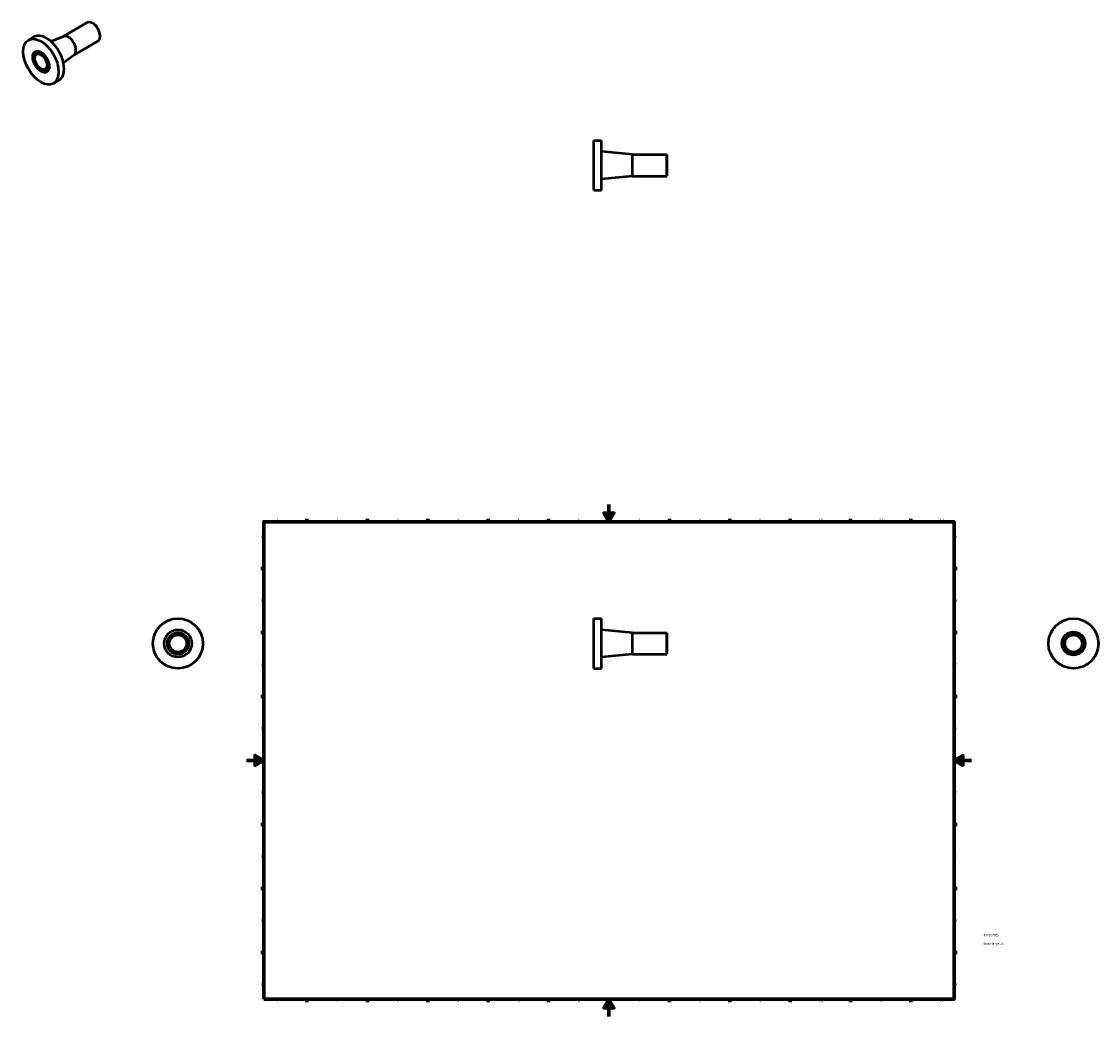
# Model space of a CAD drawing. Header units: millimetres. Extents: x -261 to 988, y -1011 to 1154.
# Tile 3 of 3: x -261 to 988, y 0 to 1154. Entities that reach past the tile are written whole.
import ezdxf

# ---------------------------------------------------------------- set-up
doc = ezdxf.new("R2010")
doc.units = ezdxf.units.MM
for name, color, linetype, lineweight in [('Border (ANSI)', 7, 'Continuous', 70), ('Title (ISO)', 7, 'Continuous', 50), ('Visible (ANSI)', 7, 'Continuous', 50)]:
    doc.layers.add(name, color=color, linetype=linetype, lineweight=lineweight)
doc.styles.add('Note Text (ANSI)', font='tahoma.ttf')
doc.styles.add('Note Text (ISO)', font='tahoma.ttf')

# ---------------------------------------------------------------- blocks, each defined once
blk = doc.blocks.new('Borders Default Border')
at = {"layer": 'Border (ANSI)'}
for p, q in [((70.1, 574), (70.1, 577.4)), ((140.2, 574), (140.2, 577.4)), ((210.2, 574), (210.2, 577.4)), ((280.3, 574), (280.3, 577.4)), ((350.4, 574), (350.4, 577.4)), ((490.6, 574), (490.6, 577.4)), ((560.7, 574), (560.7, 577.4)), ((630.8, 574), (630.8, 577.4)), ((700.8, 574), (700.8, 577.4)), ((770.9, 574), (770.9, 577.4)), ((20, 519.7), (16.6, 519.7)), ((821, 519.7), (824.4, 519.7)), ((20, 445.5), (16.6, 445.5)), ((821, 445.5), (824.4, 445.5)), ((20, 371.2), (16.6, 371.2)), ((821, 371.2), (824.4, 371.2)), ((20, 222.7), (16.6, 222.7)), ((821, 222.7), (824.4, 222.7)), ((20, 148.5), (16.6, 148.5)), ((821, 148.5), (824.4, 148.5)), ((20, 74.3), (16.6, 74.3)), ((821, 74.3), (824.4, 74.3)), ((70.1, 20), (70.1, 16.6)), ((140.2, 20), (140.2, 16.6)), ((210.2, 20), (210.2, 16.6)), ((280.3, 20), (280.3, 16.6)), ((350.4, 20), (350.4, 16.6)), ((490.6, 20), (490.6, 16.6)), ((560.7, 20), (560.7, 16.6)), ((630.8, 20), (630.8, 16.6)), ((700.8, 20), (700.8, 16.6)), ((770.9, 20), (770.9, 16.6))]:
    blk.add_line(p, q, dxfattribs=at)
at = {"layer": 'Border (ANSI)', "flags": 128}
for points in [[(420.5, 594), (420.5, 574), (414.7, 584), (426.3, 584), (420.5, 574)], [(20, 20), (20, 574), (821, 574), (821, 20), (20, 20)], [(0, 297), (20, 297), (10, 302.8), (10, 291.2), (20, 297)], [(841, 297), (821, 297), (831, 302.8), (831, 291.2), (821, 297)], [(420.5, 0), (420.5, 20), (414.7, 10), (426.3, 10), (420.5, 20)]]:
    blk.add_lwpolyline(points, dxfattribs=at)
at = {"layer": 'Border (ANSI)', "color": 230, "true_color": 0xff0080, "char_height": 3.05, "attachment_point": 7, "style": 'Note Text (ANSI)'}
for s, insert in [('1', (34.4, 574.4)), ('2', (104.2, 574.4)), ('3', (174.3, 574.3)), ('4', (244.2, 574.4)), ('5', (314.5, 574.3)), ('6', (384.5, 574.3)), ('7', (454.6, 574.4)), ('8', (524.6, 574.3)), ('9', (594.7, 574.3)), ('10', (664, 574.3)), ('11', (734, 574.4)), ('12', (804.1, 574.4)), ('A', (16.8, 555.4)), ('A', (821.6, 555.4)), ('B', (17.1, 481.1)), ('B', (822, 481.1)), ('C', (17, 406.8)), ('C', (821.8, 406.8)), ('D', (17, 332.6)), ('D', (821.8, 332.6)), ('E', (17.2, 258.4)), ('E', (822.1, 258.4)), ('F', (17.3, 184.1)), ('F', (822.1, 184.1)), ('G', (16.8, 109.8)), ('G', (821.7, 109.8)), ('H', (17, 35.6)), ('H', (821.8, 35.6)), ('1', (34.4, 16.6)), ('2', (104.2, 16.6)), ('3', (174.3, 16.5)), ('4', (244.2, 16.6)), ('5', (314.5, 16.5)), ('6', (384.5, 16.5)), ('7', (454.6, 16.6)), ('8', (524.6, 16.5)), ('9', (594.7, 16.5)), ('10', (664, 16.5)), ('11', (734, 16.6)), ('12', (804.1, 16.6))]:
    blk.add_mtext(s, dxfattribs=dict(at, insert=insert))
blk = doc.blocks.new('Title Blocks ISO')
at = {"layer": 'Title (ISO)', "color": 232, "true_color": 0xca0064, "style": 'Note Text (ISO)'}
for tag, p in [('PART_NUMBER_001', (34.2, 73.1)), ('DESCRIPTION_001', (34, 63.3))]:
    blk.add_attdef(tag, p, '', height=2.5, dxfattribs=at)

msp = doc.modelspace()

# ---------------------------------------------------------------- linework, layer by layer
at = {"layer": 'Visible (ANSI)'}
for p, q in [((-212.687, 1136.953), (-184.796, 1153.015)), ((-178.347, 1152.28), (-178.523, 1152.382)), ((-212.457, 1137.051), (-226.615, 1131.005)), ((-169.719, 1137.296), (-169.719, 1137.093)), ((-252.957, 1132.804), (-246.593, 1136.468)), ((-200.211, 1115.289), (-172.32, 1131.35)), ((-244.972, 1118.938), (-244.796, 1119.04)), ((-244.473, 1118.072), (-244.297, 1118.173)), ((-243.974, 1117.205), (-243.797, 1117.307)), ((-200.011, 1115.438), (-212.347, 1106.228)), ((-232.996, 1098.14), (-232.819, 1098.242)), ((-232.497, 1097.274), (-232.32, 1097.375)), ((-231.997, 1096.407), (-231.821, 1096.509)), ((-224.013, 1082.542), (-217.649, 1086.207)), ((402.848, 958.471), (402.848, 1016.471)), ((402.848, 1016.471), (411.848, 1016.471)), ((411.848, 958.471), (411.848, 1016.471)), ((447.848, 999.971), (411.848, 1003.471)), ((447.848, 974.971), (447.848, 999.971)), ((447.848, 999.971), (487.598, 999.971)), ((487.598, 974.971), (487.598, 999.971)), ((487.848, 999.721), (487.598, 999.971)), ((487.848, 999.721), (487.848, 975.221)), ((447.848, 974.971), (411.848, 971.471)), ((447.848, 974.971), (487.598, 974.971)), ((487.848, 975.221), (487.598, 974.971)), ((402.848, 958.471), (411.848, 958.471)), ((402.848, 403.732), (402.848, 461.732)), ((402.848, 461.732), (411.848, 461.732)), ((411.848, 403.732), (411.848, 461.732)), ((447.848, 445.232), (411.848, 448.732)), ((447.848, 420.232), (447.848, 445.232)), ((447.848, 445.232), (487.598, 445.232)), ((487.598, 420.232), (487.598, 445.232)), ((487.848, 444.982), (487.598, 445.232)), ((487.848, 444.982), (487.848, 420.482)), ((447.848, 420.232), (411.848, 416.732)), ((447.848, 420.232), (487.598, 420.232)), ((487.848, 420.482), (487.598, 420.232)), ((402.848, 403.732), (411.848, 403.732))]:
    msp.add_line(p, q, dxfattribs=at)
for centre, radius in [((-79.541, 432.732), 29), ((959.464, 432.732), 29), ((-79.541, 432.732), 16), ((-79.541, 432.732), 12.5), ((-79.541, 432.732), 12.25), ((-79.541, 432.732), 10), ((959.464, 432.732), 13.5), ((959.464, 432.732), 13), ((959.464, 432.732), 12.5), ((959.464, 432.732), 12), ((959.464, 432.732), 11.5), ((959.464, 432.732), 11), ((959.464, 432.732), 10)]:
    msp.add_circle(centre, radius, dxfattribs=at)
for centre, major_axis, start_param, end_param in [((-178.558, 1142.183), (-6.238, 10.832), 3.14159265, 6.28318531), ((-178.381, 1142.284), (-6.113, 10.616), 3.92892453, 5.49585344), ((-232.121, 1111.337), (-14.472, 25.131), 3.14159265, 6.28318531), ((-206.665, 1125.996), (-6.238, 10.832), 3.21052653, 6.21425143), ((-238.308, 1107.774), (6.737, -11.699), 3.15466235, 6.27011561), ((-238.308, 1107.774), (6.238, -10.832), 3.15570799, 6.26906997), ((-238.308, 1107.774), (5.739, -9.966), 3.1569355, 6.26784246), ((-238.308, 1107.774), (6.487, -11.266), 0, 3.14159263), ((-238.308, 1107.774), (5.988, -10.399), 0, 3.14159265), ((-238.308, 1107.774), (5.489, -9.532), 0, 3.14159265)]:
    msp.add_ellipse(centre, major_axis=major_axis, ratio=0.57809312, start_param=start_param, end_param=end_param, dxfattribs=at)
for major_axis in [(14.472, -25.131), (6.737, -11.699), (6.487, -11.266), (6.238, -10.832), (5.988, -10.399), (5.739, -9.966), (5.489, -9.532), (4.99, -8.666)]:
    msp.add_ellipse((-238.485, 1107.673), major_axis=major_axis, ratio=0.57809312, dxfattribs=at)

# ---------------------------------------------------------------- block references
msp.add_blockref('Borders Default Border', (0, 0))
msp.add_blockref('Title Blocks ISO', (821, 20)).add_auto_attribs({'PART_NUMBER_001': '490207025', 'DESCRIPTION_001': 'Stub Flange 25'})

doc.saveas('drawing.dxf')
